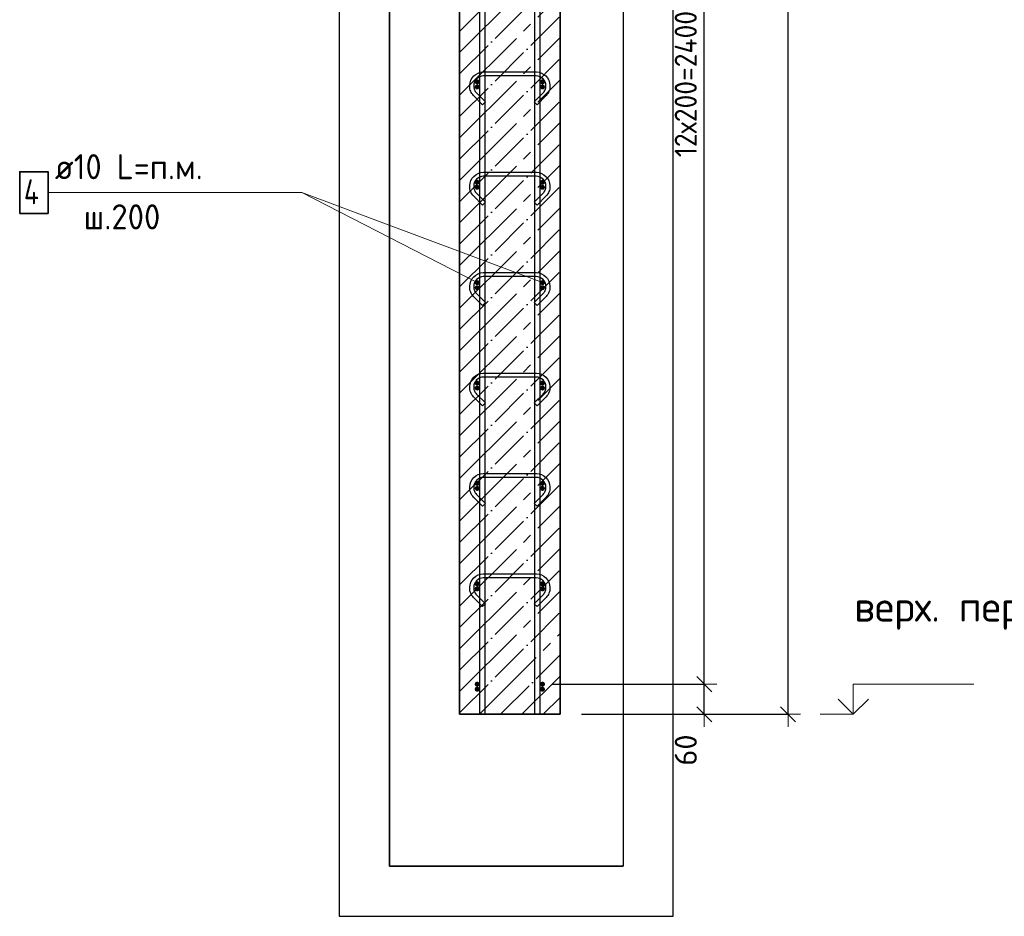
# Model space of a CAD drawing. Header units: millimetres. Extents: x 2792 to 69837, y -2757 to 29968.
# Tile 5 of 77: x 3018 to 4980, y 6390 to 8177. Entities that reach past the tile are written whole.
import ezdxf

# ---------------------------------------------------------------- set-up
doc = ezdxf.new("R2010")
doc.units = ezdxf.units.MM
doc.header["$PDMODE"] = 65
doc.linetypes.add('______11', pattern=[100, 80, -10, 0, -10])
doc.linetypes.add('______5', pattern=[220, 160, -20, 20, -20])
for name, color, linetype, lineweight in [('Standard', 7, 'Continuous', 25), ('Арм.стержн. Арматура края', 96, 'Continuous', 35), ('Арм.стержн. вертикальными 1', 22, 'Continuous', 35), ('Арм.стержн.горизонт. 1', 180, 'Continuous', 35), ('Высотная отметки_ общее', 7, 'Continuous', 13), ('Размерная линия_ общее', 7, 'Continuous', 13)]:
    doc.layers.add(name, color=color, linetype=linetype, lineweight=lineweight)
doc.layers.add('Арм.стержн.Стяжки', color=7, linetype='Continuous', lineweight=35, true_color=0x501e0f)
doc.styles.add('ISOCPEUR', font='ISOCPEUR')
doc.dimstyles.new('DIMSTYLE_3', dxfattribs={"dimtxt": 44, "dimasz": 50, "dimexe": 0, "dimexo": 0, "dimgap": 22, "dimtad": 2, "dimdec": 0, "dimrnd": 5, "dimzin": 12, "dimdsep": 46, "dimtxsty": 'ISOCPEUR', "dimblk1": 'ALL_ML_STRICH', "dimblk2": 'ALL_ML_STRICH', "dimsah": 1, "dimcen": 0, "dimclrd": 7, "dimclre": 256, "dimclrt": 7, "dimadec": 0, "dimazin": 0, "dimtfac": 1, "dimtdec": 0, "dimtix": 1, "dimtmove": 2, "dimatfit": 3, "dimfxl": 0, "dimtzin": 0, "dimlwd": 0, "dimlwe": -3, "dimarcsym": 0})
doc.dimstyles.new('DIMSTYLE_8', dxfattribs={"dimtxt": 44, "dimasz": 50, "dimexe": 0, "dimexo": 0, "dimgap": 22, "dimtad": 2, "dimdec": 0, "dimrnd": 5, "dimzin": 12, "dimdsep": 46, "dimtxsty": 'ISOCPEUR', "dimblk1": 'ALL_ML_STRICH', "dimblk2": 'ALL_ML_STRICH', "dimsah": 1, "dimcen": 0, "dimclrd": 7, "dimclre": 256, "dimclrt": 7, "dimadec": 0, "dimazin": 0, "dimtfac": 1, "dimtdec": 0, "dimtix": 1, "dimtmove": 2, "dimatfit": 3, "dimfxl": 0, "dimtvp": 1.2, "dimtzin": 0, "dimlwd": 0, "dimlwe": -3, "dimarcsym": 0})

# ---------------------------------------------------------------- blocks, each defined once
blk = doc.blocks.new('COMPLEX_ELEVATIONDIM_6')
at = {"layer": 'Высотная отметки_ общее', "color": 7, "linetype": 'Continuous', "lineweight": 13, "transparency": 33554687}
for p, q in [((4678.8, 6792.6), (4678.8, 6852.6)), ((4678.8, 6852.6), (4918.8, 6852.6)), ((4678.8, 6792.6), (4648.8, 6822.6)), ((4678.8, 6792.6), (4708.8, 6822.6)), ((4678.8, 6792.6), (4612.7, 6792.6)), ((4678.8, 6792.6), (4678.8, 6792.6)), ((4678.8, 6792.6), (4678.8, 6792.6)), ((4678.8, 6792.6), (4678.8, 6792.6)), ((4678.8, 6792.6), (4678.8, 6792.6))]:
    blk.add_line(p, q, dxfattribs=at)
at = {"layer": 'Высотная отметки_ общее', "color": 7, "linetype": 'Continuous', "lineweight": 13, "transparency": 33554687, "insert": (4680.6, 6961), "char_height": 60, "width": 520.897, "attachment_point": 7, "style": 'ISOCPEUR'}
blk.add_mtext('\\W0.98;верх. перекр.', dxfattribs=at)
blk = doc.blocks.new('ALL_ML_STRICH')
at = {"color": 0, "linetype": 'ByBlock', "lineweight": -2}
for p, q in [((0, -0.5), (0, 0.5)), ((-1, 0), (0.5, 0)), ((-0.3, -0.3), (0.3, 0.3))]:
    blk.add_line(p, q, dxfattribs=at)
blk = doc.blocks.new('*D157')
at = {"layer": 'DEFPOINTS', "color": 7, "linetype": 'Continuous', "lineweight": 13, "transparency": 33554687}
for p in [(4190.9, 9912.6), (4219.5, 6792.6), (4548.8, 6792.6)]:
    blk.add_point(p, dxfattribs=at)
at = {"layer": 'Размерная линия_ общее', "color": 253, "linetype": 'Continuous', "lineweight": -2, "true_color": 0xa0a0a0, "transparency": 33554687}
for p, q in [((4210.9, 9912.6), (4548.8, 9912.6)), ((4239.5, 6792.6), (4548.8, 6792.6))]:
    blk.add_line(p, q, dxfattribs=at)
at = {"layer": 'Размерная линия_ общее', "color": 7, "linetype": 'Continuous', "lineweight": -2, "transparency": 33554687}
blk.add_line((4548.8, 6792.6), (4548.8, 9912.6), dxfattribs=at)
at = {"layer": 'Размерная линия_ общее', "color": 7, "linetype": 'Continuous', "lineweight": 13, "transparency": 33554687, "xscale": 50, "yscale": 50, "zscale": 50}
for p, rotation in [((4548.8, 9912.6), 90), ((4548.8, 6792.6), 270)]:
    blk.add_blockref('ALL_ML_STRICH', p, dxfattribs=dict(at, rotation=rotation))
at = {"layer": 'Размерная линия_ общее', "color": 7, "linetype": 'Continuous', "lineweight": 13, "transparency": 33554687, "insert": (4511.8, 8359.2), "char_height": 44, "width": 176, "attachment_point": 5, "rotation": 90, "style": 'ISOCPEUR'}
blk.add_mtext('\\A1;{3120}', dxfattribs=at)
blk = doc.blocks.new('*D159')
at = {"layer": 'DEFPOINTS', "color": 7, "linetype": 'Continuous', "lineweight": 13, "transparency": 33554687}
for p in [(4059.7, 6852.6), (4117.5, 6792.6), (4382.1, 6792.6)]:
    blk.add_point(p, dxfattribs=at)
at = {"layer": 'Размерная линия_ общее', "color": 253, "linetype": 'Continuous', "lineweight": -2, "true_color": 0xa0a0a0, "transparency": 33554687}
for p, q in [((4079.7, 6852.6), (4382.1, 6852.6)), ((4137.5, 6792.6), (4382.1, 6792.6))]:
    blk.add_line(p, q, dxfattribs=at)
at = {"layer": 'Размерная линия_ общее', "color": 7, "linetype": 'Continuous', "lineweight": -2, "transparency": 33554687}
blk.add_line((4382.1, 6792.6), (4382.1, 6852.6), dxfattribs=at)
at = {"layer": 'Размерная линия_ общее', "color": 7, "linetype": 'Continuous', "lineweight": 13, "transparency": 33554687, "xscale": 50, "yscale": 50, "zscale": 50}
for p, rotation in [((4382.1, 6852.6), 90), ((4382.1, 6792.6), 270)]:
    blk.add_blockref('ALL_ML_STRICH', p, dxfattribs=dict(at, rotation=rotation))
at = {"layer": 'Размерная линия_ общее', "color": 7, "linetype": 'Continuous', "lineweight": 13, "transparency": 33554687, "insert": (4345.2, 6721.3), "char_height": 44, "width": 88, "attachment_point": 5, "rotation": 90, "style": 'ISOCPEUR'}
blk.add_mtext('\\A1;{60}', dxfattribs=at)
blk = doc.blocks.new('*D160')
at = {"layer": 'DEFPOINTS', "color": 7, "linetype": 'Continuous', "lineweight": 13, "transparency": 33554687}
for p in [(4059.7, 9252.6), (4059.7, 6852.6), (4382.1, 6852.6)]:
    blk.add_point(p, dxfattribs=at)
at = {"layer": 'Размерная линия_ общее', "color": 253, "linetype": 'Continuous', "lineweight": -2, "true_color": 0xa0a0a0, "transparency": 33554687}
for p, q in [((4079.7, 9252.6), (4382.1, 9252.6)), ((4079.7, 6852.6), (4382.1, 6852.6))]:
    blk.add_line(p, q, dxfattribs=at)
at = {"layer": 'Размерная линия_ общее', "color": 7, "linetype": 'Continuous', "lineweight": -2, "transparency": 33554687}
blk.add_line((4382.1, 6852.6), (4382.1, 9252.6), dxfattribs=at)
at = {"layer": 'Размерная линия_ общее', "color": 7, "linetype": 'Continuous', "lineweight": 13, "transparency": 33554687, "xscale": 50, "yscale": 50, "zscale": 50}
for p, rotation in [((4382.1, 9252.6), 90), ((4382.1, 6852.6), 270)]:
    blk.add_blockref('ALL_ML_STRICH', p, dxfattribs=dict(at, rotation=rotation))
at = {"layer": 'Размерная линия_ общее', "color": 7, "linetype": 'Continuous', "lineweight": 13, "transparency": 33554687, "insert": (4323.1, 7902.6), "char_height": 44, "width": 2.2, "attachment_point": 1, "rotation": 90, "line_spacing_factor": 0.60241, "style": 'ISOCPEUR'}
blk.add_mtext('\\W0.91;12х200=2400', dxfattribs=at)

msp = doc.modelspace()

# ---------------------------------------------------------------- hatches: boundary and pattern name
at = {"layer": 'Арм.стержн. Арматура края', "linetype": 'Continuous', "lineweight": 50, "transparency": 33554687}
for points in [[(3934.7, 8042.6), (3934.3, 8044.5), (3933.2, 8046.1), (3931.6, 8047.2), (3929.7, 8047.6), (3927.8, 8047.2), (3926.1, 8046.1), (3925.1, 8044.5), (3924.7, 8042.6), (3925.1, 8040.7), (3926.1, 8039.1), (3927.8, 8038), (3929.7, 8037.6), (3931.6, 8038), (3933.2, 8039.1), (3934.3, 8040.7)], [(4064.7, 8042.6), (4064.3, 8044.5), (4063.2, 8046.1), (4061.6, 8047.2), (4059.7, 8047.6), (4057.8, 8047.2), (4056.1, 8046.1), (4055.1, 8044.5), (4054.7, 8042.6), (4055.1, 8040.7), (4056.1, 8039.1), (4057.8, 8038), (4059.7, 8037.6), (4061.6, 8038), (4063.2, 8039.1), (4064.3, 8040.7)], [(3934.7, 7842.6), (3934.3, 7844.5), (3933.2, 7846.1), (3931.6, 7847.2), (3929.7, 7847.6), (3927.8, 7847.2), (3926.1, 7846.1), (3925.1, 7844.5), (3924.7, 7842.6), (3925.1, 7840.7), (3926.1, 7839.1), (3927.8, 7838), (3929.7, 7837.6), (3931.6, 7838), (3933.2, 7839.1), (3934.3, 7840.7)], [(4064.7, 7842.6), (4064.3, 7844.5), (4063.2, 7846.1), (4061.6, 7847.2), (4059.7, 7847.6), (4057.8, 7847.2), (4056.1, 7846.1), (4055.1, 7844.5), (4054.7, 7842.6), (4055.1, 7840.7), (4056.1, 7839.1), (4057.8, 7838), (4059.7, 7837.6), (4061.6, 7838), (4063.2, 7839.1), (4064.3, 7840.7)], [(3934.7, 7642.6), (3934.3, 7644.5), (3933.2, 7646.1), (3931.6, 7647.2), (3929.7, 7647.6), (3927.8, 7647.2), (3926.1, 7646.1), (3925.1, 7644.5), (3924.7, 7642.6), (3925.1, 7640.7), (3926.1, 7639.1), (3927.8, 7638), (3929.7, 7637.6), (3931.6, 7638), (3933.2, 7639.1), (3934.3, 7640.7)], [(4064.7, 7642.6), (4064.3, 7644.5), (4063.2, 7646.1), (4061.6, 7647.2), (4059.7, 7647.6), (4057.8, 7647.2), (4056.1, 7646.1), (4055.1, 7644.5), (4054.7, 7642.6), (4055.1, 7640.7), (4056.1, 7639.1), (4057.8, 7638), (4059.7, 7637.6), (4061.6, 7638), (4063.2, 7639.1), (4064.3, 7640.7)], [(3934.7, 7442.6), (3934.3, 7444.5), (3933.2, 7446.1), (3931.6, 7447.2), (3929.7, 7447.6), (3927.8, 7447.2), (3926.1, 7446.1), (3925.1, 7444.5), (3924.7, 7442.6), (3925.1, 7440.7), (3926.1, 7439.1), (3927.8, 7438), (3929.7, 7437.6), (3931.6, 7438), (3933.2, 7439.1), (3934.3, 7440.7)], [(4064.7, 7442.6), (4064.3, 7444.5), (4063.2, 7446.1), (4061.6, 7447.2), (4059.7, 7447.6), (4057.8, 7447.2), (4056.1, 7446.1), (4055.1, 7444.5), (4054.7, 7442.6), (4055.1, 7440.7), (4056.1, 7439.1), (4057.8, 7438), (4059.7, 7437.6), (4061.6, 7438), (4063.2, 7439.1), (4064.3, 7440.7)], [(3934.7, 7242.6), (3934.3, 7244.5), (3933.2, 7246.1), (3931.6, 7247.2), (3929.7, 7247.6), (3927.8, 7247.2), (3926.1, 7246.1), (3925.1, 7244.5), (3924.7, 7242.6), (3925.1, 7240.7), (3926.1, 7239.1), (3927.8, 7238), (3929.7, 7237.6), (3931.6, 7238), (3933.2, 7239.1), (3934.3, 7240.7)], [(4064.7, 7242.6), (4064.3, 7244.5), (4063.2, 7246.1), (4061.6, 7247.2), (4059.7, 7247.6), (4057.8, 7247.2), (4056.1, 7246.1), (4055.1, 7244.5), (4054.7, 7242.6), (4055.1, 7240.7), (4056.1, 7239.1), (4057.8, 7238), (4059.7, 7237.6), (4061.6, 7238), (4063.2, 7239.1), (4064.3, 7240.7)], [(3934.7, 7042.6), (3934.3, 7044.5), (3933.2, 7046.1), (3931.6, 7047.2), (3929.7, 7047.6), (3927.8, 7047.2), (3926.1, 7046.1), (3925.1, 7044.5), (3924.7, 7042.6), (3925.1, 7040.7), (3926.1, 7039.1), (3927.8, 7038), (3929.7, 7037.6), (3931.6, 7038), (3933.2, 7039.1), (3934.3, 7040.7)], [(4064.7, 7042.6), (4064.3, 7044.5), (4063.2, 7046.1), (4061.6, 7047.2), (4059.7, 7047.6), (4057.8, 7047.2), (4056.1, 7046.1), (4055.1, 7044.5), (4054.7, 7042.6), (4055.1, 7040.7), (4056.1, 7039.1), (4057.8, 7038), (4059.7, 7037.6), (4061.6, 7038), (4063.2, 7039.1), (4064.3, 7040.7)], [(3934.7, 6842.6), (3934.3, 6844.5), (3933.2, 6846.1), (3931.6, 6847.2), (3929.7, 6847.6), (3927.8, 6847.2), (3926.1, 6846.1), (3925.1, 6844.5), (3924.7, 6842.6), (3925.1, 6840.7), (3926.1, 6839.1), (3927.8, 6838), (3929.7, 6837.6), (3931.6, 6838), (3933.2, 6839.1), (3934.3, 6840.7)], [(4064.7, 6842.6), (4064.3, 6844.5), (4063.2, 6846.1), (4061.6, 6847.2), (4059.7, 6847.6), (4057.8, 6847.2), (4056.1, 6846.1), (4055.1, 6844.5), (4054.7, 6842.6), (4055.1, 6840.7), (4056.1, 6839.1), (4057.8, 6838), (4059.7, 6837.6), (4061.6, 6838), (4063.2, 6839.1), (4064.3, 6840.7)]]:
    msp.add_hatch(color=4, dxfattribs=at).paths.add_polyline_path(points)
at = {"layer": 'Арм.стержн.горизонт. 1', "linetype": 'Continuous', "lineweight": 50, "transparency": 33554687}
for points in [[(3934.7, 8052.6), (3934.3, 8054.5), (3933.2, 8056.1), (3931.6, 8057.2), (3929.7, 8057.6), (3927.8, 8057.2), (3926.1, 8056.1), (3925.1, 8054.5), (3924.7, 8052.6), (3925.1, 8050.7), (3926.1, 8049.1), (3927.8, 8048), (3929.7, 8047.6), (3931.6, 8048), (3933.2, 8049.1), (3934.3, 8050.7)], [(4064.7, 8052.6), (4064.3, 8054.5), (4063.2, 8056.1), (4061.6, 8057.2), (4059.7, 8057.6), (4057.8, 8057.2), (4056.1, 8056.1), (4055.1, 8054.5), (4054.7, 8052.6), (4055.1, 8050.7), (4056.1, 8049.1), (4057.8, 8048), (4059.7, 8047.6), (4061.6, 8048), (4063.2, 8049.1), (4064.3, 8050.7)], [(3934.7, 7852.6), (3934.3, 7854.5), (3933.2, 7856.1), (3931.6, 7857.2), (3929.7, 7857.6), (3927.8, 7857.2), (3926.1, 7856.1), (3925.1, 7854.5), (3924.7, 7852.6), (3925.1, 7850.7), (3926.1, 7849.1), (3927.8, 7848), (3929.7, 7847.6), (3931.6, 7848), (3933.2, 7849.1), (3934.3, 7850.7)], [(4064.7, 7852.6), (4064.3, 7854.5), (4063.2, 7856.1), (4061.6, 7857.2), (4059.7, 7857.6), (4057.8, 7857.2), (4056.1, 7856.1), (4055.1, 7854.5), (4054.7, 7852.6), (4055.1, 7850.7), (4056.1, 7849.1), (4057.8, 7848), (4059.7, 7847.6), (4061.6, 7848), (4063.2, 7849.1), (4064.3, 7850.7)], [(3934.7, 7652.6), (3934.3, 7654.5), (3933.2, 7656.1), (3931.6, 7657.2), (3929.7, 7657.6), (3927.8, 7657.2), (3926.1, 7656.1), (3925.1, 7654.5), (3924.7, 7652.6), (3925.1, 7650.7), (3926.1, 7649.1), (3927.8, 7648), (3929.7, 7647.6), (3931.6, 7648), (3933.2, 7649.1), (3934.3, 7650.7)], [(4064.7, 7652.6), (4064.3, 7654.5), (4063.2, 7656.1), (4061.6, 7657.2), (4059.7, 7657.6), (4057.8, 7657.2), (4056.1, 7656.1), (4055.1, 7654.5), (4054.7, 7652.6), (4055.1, 7650.7), (4056.1, 7649.1), (4057.8, 7648), (4059.7, 7647.6), (4061.6, 7648), (4063.2, 7649.1), (4064.3, 7650.7)], [(3934.7, 7452.6), (3934.3, 7454.5), (3933.2, 7456.1), (3931.6, 7457.2), (3929.7, 7457.6), (3927.8, 7457.2), (3926.1, 7456.1), (3925.1, 7454.5), (3924.7, 7452.6), (3925.1, 7450.7), (3926.1, 7449.1), (3927.8, 7448), (3929.7, 7447.6), (3931.6, 7448), (3933.2, 7449.1), (3934.3, 7450.7)], [(4064.7, 7452.6), (4064.3, 7454.5), (4063.2, 7456.1), (4061.6, 7457.2), (4059.7, 7457.6), (4057.8, 7457.2), (4056.1, 7456.1), (4055.1, 7454.5), (4054.7, 7452.6), (4055.1, 7450.7), (4056.1, 7449.1), (4057.8, 7448), (4059.7, 7447.6), (4061.6, 7448), (4063.2, 7449.1), (4064.3, 7450.7)], [(3934.7, 7252.6), (3934.3, 7254.5), (3933.2, 7256.1), (3931.6, 7257.2), (3929.7, 7257.6), (3927.8, 7257.2), (3926.1, 7256.1), (3925.1, 7254.5), (3924.7, 7252.6), (3925.1, 7250.7), (3926.1, 7249.1), (3927.8, 7248), (3929.7, 7247.6), (3931.6, 7248), (3933.2, 7249.1), (3934.3, 7250.7)], [(4064.7, 7252.6), (4064.3, 7254.5), (4063.2, 7256.1), (4061.6, 7257.2), (4059.7, 7257.6), (4057.8, 7257.2), (4056.1, 7256.1), (4055.1, 7254.5), (4054.7, 7252.6), (4055.1, 7250.7), (4056.1, 7249.1), (4057.8, 7248), (4059.7, 7247.6), (4061.6, 7248), (4063.2, 7249.1), (4064.3, 7250.7)], [(3934.7, 7052.6), (3934.3, 7054.5), (3933.2, 7056.1), (3931.6, 7057.2), (3929.7, 7057.6), (3927.8, 7057.2), (3926.1, 7056.1), (3925.1, 7054.5), (3924.7, 7052.6), (3925.1, 7050.7), (3926.1, 7049.1), (3927.8, 7048), (3929.7, 7047.6), (3931.6, 7048), (3933.2, 7049.1), (3934.3, 7050.7)], [(4064.7, 7052.6), (4064.3, 7054.5), (4063.2, 7056.1), (4061.6, 7057.2), (4059.7, 7057.6), (4057.8, 7057.2), (4056.1, 7056.1), (4055.1, 7054.5), (4054.7, 7052.6), (4055.1, 7050.7), (4056.1, 7049.1), (4057.8, 7048), (4059.7, 7047.6), (4061.6, 7048), (4063.2, 7049.1), (4064.3, 7050.7)], [(3934.7, 6852.6), (3934.3, 6854.5), (3933.2, 6856.1), (3931.6, 6857.2), (3929.7, 6857.6), (3927.8, 6857.2), (3926.1, 6856.1), (3925.1, 6854.5), (3924.7, 6852.6), (3925.1, 6850.7), (3926.1, 6849.1), (3927.8, 6848), (3929.7, 6847.6), (3931.6, 6848), (3933.2, 6849.1), (3934.3, 6850.7)], [(4064.7, 6852.6), (4064.3, 6854.5), (4063.2, 6856.1), (4061.6, 6857.2), (4059.7, 6857.6), (4057.8, 6857.2), (4056.1, 6856.1), (4055.1, 6854.5), (4054.7, 6852.6), (4055.1, 6850.7), (4056.1, 6849.1), (4057.8, 6848), (4059.7, 6847.6), (4061.6, 6848), (4063.2, 6849.1), (4064.3, 6850.7)]]:
    msp.add_hatch(color=4, dxfattribs=at).paths.add_polyline_path(points)

# ---------------------------------------------------------------- linework, layer by layer
at = {"color": 52, "linetype": 'Continuous', "lineweight": -3, "transparency": 33554687}
for p, q in [((3754.8, 11222.3), (3754.8, 6490.1)), ((3754.8, 6490.1), (3754.8, 11222.3)), ((4220.3, 11222.3), (4220.3, 6490.1)), ((4220.3, 11222.3), (4220.3, 6490.1)), ((4220.3, 6490.1), (3754.8, 6490.1)), ((3754.8, 6490.1), (4220.3, 6490.1))]:
    msp.add_line(p, q, dxfattribs=at)
at = {"layer": 'Standard', "color": 7, "linetype": 'Continuous', "lineweight": 35, "transparency": 33554687}
for p, q in [((3894.7, 9912.6), (3894.7, 6792.6)), ((4094.7, 6792.6), (4094.7, 9912.6)), ((3894.7, 6792.6), (4094.7, 6792.6))]:
    msp.add_line(p, q, dxfattribs=at)
at = {"layer": 'Standard', "color": 253, "linetype": '______11', "lineweight": -3, "true_color": 0xababab, "transparency": 33554687}
for p, q in [((3894.7, 8153.3), (4094.7, 8353.3)), ((3894.7, 8068.5), (4094.7, 8268.5)), ((3894.7, 7983.6), (4094.7, 8183.6)), ((3894.7, 7898.8), (4094.7, 8098.8)), ((3894.7, 7813.9), (4094.7, 8013.9)), ((3894.7, 7729.1), (4094.7, 7929.1)), ((3894.7, 7644.2), (4094.7, 7844.2)), ((3894.7, 7559.4), (4094.7, 7759.4)), ((3894.7, 7474.5), (4094.7, 7674.5)), ((3894.7, 7389.7), (4094.7, 7589.7)), ((3894.7, 7304.8), (4094.7, 7504.8)), ((3894.7, 7220), (4094.7, 7420)), ((3894.7, 7135.1), (4094.7, 7335.1)), ((3894.7, 7050.3), (4094.7, 7250.3)), ((3894.7, 6965.4), (4094.7, 7165.4)), ((3894.7, 6880.6), (4094.7, 7080.6)), ((3894.7, 6795.7), (4094.7, 6995.7)), ((3976.4, 6792.6), (4094.7, 6910.8)), ((4061.3, 6792.6), (4094.7, 6826))]:
    msp.add_line(p, q, dxfattribs=at)
at = {"layer": 'Standard', "color": 253, "linetype": '______5', "lineweight": -3, "true_color": 0xababab, "transparency": 33554687}
for p, q in [((3894.7, 8110.9), (4094.7, 8310.9)), ((3894.7, 8026.1), (4094.7, 8226.1)), ((3894.7, 7941.2), (4094.7, 8141.2)), ((3894.7, 7856.4), (4094.7, 8056.4)), ((3894.7, 7771.5), (4094.7, 7971.5)), ((3894.7, 7686.7), (4094.7, 7886.7)), ((3894.7, 7601.8), (4094.7, 7801.8)), ((3894.7, 7516.9), (4094.7, 7716.9)), ((3894.7, 7432.1), (4094.7, 7632.1)), ((3894.7, 7347.2), (4094.7, 7547.2)), ((3894.7, 7262.4), (4094.7, 7462.4)), ((3894.7, 7177.5), (4094.7, 7377.5)), ((3894.7, 7092.7), (4094.7, 7292.7)), ((3894.7, 7007.8), (4094.7, 7207.8)), ((3894.7, 6923), (4094.7, 7123)), ((3894.7, 6838.1), (4094.7, 7038.1)), ((3934, 6792.6), (4094.7, 6953.3)), ((4018.9, 6792.6), (4094.7, 6868.4))]:
    msp.add_line(p, q, dxfattribs=at)
at = {"layer": 'Standard', "color": 7, "linetype": 'Continuous', "lineweight": 13, "transparency": 33554687}
msp.add_line((4059.7, 7652.6), (3580.1, 7832.1), dxfattribs=at)
at = {"layer": 'Standard', "color": 7, "linetype": 'Continuous', "lineweight": 25, "transparency": 33554687}
msp.add_lwpolyline([(3654.8, 6390.1), (4320.3, 6390.1), (4320.3, 11322.3), (3654.8, 11322.3), (3654.8, 6390.1)], dxfattribs=at)
at = {"layer": 'Арм.стержн. вертикальными 1', "color": 4, "linetype": 'Continuous', "lineweight": 25, "transparency": 33554687}
for points in [[(3934.7, 6792.6), (3934.7, 10922.6), (3944.7, 10922.6), (3944.7, 6792.6), (3934.7, 6792.6)], [(3934.7, 6792.6), (3934.7, 10922.6), (3944.7, 10922.6), (3944.7, 6792.6), (3934.7, 6792.6)], [(4044.7, 6792.6), (4044.7, 10922.6), (4054.7, 10922.6), (4054.7, 6792.6), (4044.7, 6792.6)], [(4044.7, 6792.6), (4044.7, 10922.6), (4054.7, 10922.6), (4054.7, 6792.6), (4044.7, 6792.6)]]:
    msp.add_lwpolyline(points, dxfattribs=at)
at = {"layer": 'Арм.стержн.горизонт. 1', "color": 7, "linetype": 'Continuous', "lineweight": 13, "transparency": 33554687}
for p, q in [((3075.1, 7832.1), (3580.1, 7832.1)), ((3580.1, 7832.1), (3929.7, 7652.6))]:
    msp.add_line(p, q, dxfattribs=at)
at = {"layer": 'Арм.стержн.горизонт. 1', "color": 7, "linetype": 'Continuous', "lineweight": 35, "transparency": 33554687}
msp.add_lwpolyline([(3018.4, 7790.4), (3075.1, 7790.4), (3075.1, 7873.7), (3018.4, 7873.7), (3018.4, 7790.4)], dxfattribs=at)
at = {"layer": 'Арм.стержн.Стяжки', "color": 40, "linetype": 'Continuous', "lineweight": 25, "transparency": 33554687}
for points in [[(4043.2, 8012.9), (4061.1, 8030.7), (4062.3, 8032.2), (4063.4, 8033.7), (4064.4, 8035.3), (4065.2, 8037), (4065.8, 8038.7), (4066.2, 8040.5), (4066.5, 8042.4), (4066.7, 8044.2), (4066.7, 8045.4), (4066.2, 8049), (4065, 8052.7), (4063.1, 8056), (4060.8, 8058.7), (4058.1, 8061), (4054.7, 8062.9), (4051.1, 8064.1), (4047.4, 8064.6), (3941.9, 8064.6), (3938.3, 8064.1), (3934.6, 8062.9), (3931.3, 8061), (3928.5, 8058.7), (3926.3, 8056), (3924.4, 8052.7), (3923.2, 8049), (3922.7, 8045.4), (3922.7, 8044.2), (3922.8, 8042.4), (3923.1, 8040.5), (3923.6, 8038.7), (3924.2, 8037), (3925, 8035.3), (3925.9, 8033.7), (3927, 8032.2), (3928.3, 8030.7), (3946.1, 8012.9), (3940.5, 8007.2), (3922.4, 8025.3), (3920.8, 8027.2), (3919.2, 8029.3), (3917.9, 8031.6), (3916.8, 8033.9), (3915.9, 8036.3), (3915.3, 8038.9), (3914.9, 8041.4), (3914.7, 8043.9), (3914.7, 8045.9), (3915.4, 8050.8), (3917, 8055.9), (3919.7, 8060.6), (3922.9, 8064.4), (3926.7, 8067.6), (3931.4, 8070.3), (3936.5, 8071.9), (3941.4, 8072.6), (4048, 8072.6), (4052.9, 8071.9), (4058, 8070.3), (4062.6, 8067.6), (4066.5, 8064.4), (4069.7, 8060.6), (4072.3, 8055.9), (4074, 8050.8), (4074.7, 8045.9), (4074.7, 8043.9), (4074.5, 8041.4), (4074.1, 8038.9), (4073.4, 8036.3), (4072.6, 8033.9), (4071.5, 8031.6), (4070.1, 8029.3), (4068.6, 8027.2), (4066.9, 8025.3), (4048.9, 8007.2), (4043.2, 8012.9)], [(4043.2, 7812.9), (4061.1, 7830.7), (4062.3, 7832.2), (4063.4, 7833.7), (4064.4, 7835.3), (4065.2, 7837), (4065.8, 7838.7), (4066.2, 7840.5), (4066.5, 7842.4), (4066.7, 7844.2), (4066.7, 7845.4), (4066.2, 7849), (4065, 7852.7), (4063.1, 7856), (4060.8, 7858.7), (4058.1, 7861), (4054.7, 7862.9), (4051.1, 7864.1), (4047.4, 7864.6), (3941.9, 7864.6), (3938.3, 7864.1), (3934.6, 7862.9), (3931.3, 7861), (3928.5, 7858.7), (3926.3, 7856), (3924.4, 7852.7), (3923.2, 7849), (3922.7, 7845.4), (3922.7, 7844.2), (3922.8, 7842.4), (3923.1, 7840.5), (3923.6, 7838.7), (3924.2, 7837), (3925, 7835.3), (3925.9, 7833.7), (3927, 7832.2), (3928.3, 7830.7), (3946.1, 7812.9), (3940.5, 7807.2), (3922.4, 7825.3), (3920.8, 7827.2), (3919.2, 7829.3), (3917.9, 7831.6), (3916.8, 7833.9), (3915.9, 7836.3), (3915.3, 7838.9), (3914.9, 7841.4), (3914.7, 7843.9), (3914.7, 7845.9), (3915.4, 7850.8), (3917, 7855.9), (3919.7, 7860.6), (3922.9, 7864.4), (3926.7, 7867.6), (3931.4, 7870.3), (3936.5, 7871.9), (3941.4, 7872.6), (4048, 7872.6), (4052.9, 7871.9), (4058, 7870.3), (4062.6, 7867.6), (4066.5, 7864.4), (4069.7, 7860.6), (4072.3, 7855.9), (4074, 7850.8), (4074.7, 7845.9), (4074.7, 7843.9), (4074.5, 7841.4), (4074.1, 7838.9), (4073.4, 7836.3), (4072.6, 7833.9), (4071.5, 7831.6), (4070.1, 7829.3), (4068.6, 7827.2), (4066.9, 7825.3), (4048.9, 7807.2), (4043.2, 7812.9)], [(4043.2, 7612.9), (4061.1, 7630.7), (4062.3, 7632.2), (4063.4, 7633.7), (4064.4, 7635.3), (4065.2, 7637), (4065.8, 7638.7), (4066.2, 7640.5), (4066.5, 7642.4), (4066.7, 7644.2), (4066.7, 7645.4), (4066.2, 7649), (4065, 7652.7), (4063.1, 7656), (4060.8, 7658.7), (4058.1, 7661), (4054.7, 7662.9), (4051.1, 7664.1), (4047.4, 7664.6), (3941.9, 7664.6), (3938.3, 7664.1), (3934.6, 7662.9), (3931.3, 7661), (3928.5, 7658.7), (3926.3, 7656), (3924.4, 7652.7), (3923.2, 7649), (3922.7, 7645.4), (3922.7, 7644.2), (3922.8, 7642.4), (3923.1, 7640.5), (3923.6, 7638.7), (3924.2, 7637), (3925, 7635.3), (3925.9, 7633.7), (3927, 7632.2), (3928.3, 7630.7), (3946.1, 7612.9), (3940.5, 7607.2), (3922.4, 7625.3), (3920.8, 7627.2), (3919.2, 7629.3), (3917.9, 7631.6), (3916.8, 7633.9), (3915.9, 7636.3), (3915.3, 7638.9), (3914.9, 7641.4), (3914.7, 7643.9), (3914.7, 7645.9), (3915.4, 7650.8), (3917, 7655.9), (3919.7, 7660.6), (3922.9, 7664.4), (3926.7, 7667.6), (3931.4, 7670.3), (3936.5, 7671.9), (3941.4, 7672.6), (4048, 7672.6), (4052.9, 7671.9), (4058, 7670.3), (4062.6, 7667.6), (4066.5, 7664.4), (4069.7, 7660.6), (4072.3, 7655.9), (4074, 7650.8), (4074.7, 7645.9), (4074.7, 7643.9), (4074.5, 7641.4), (4074.1, 7638.9), (4073.4, 7636.3), (4072.6, 7633.9), (4071.5, 7631.6), (4070.1, 7629.3), (4068.6, 7627.2), (4066.9, 7625.3), (4048.9, 7607.2), (4043.2, 7612.9)], [(4043.2, 7412.9), (4061.1, 7430.7), (4062.3, 7432.2), (4063.4, 7433.7), (4064.4, 7435.3), (4065.2, 7437), (4065.8, 7438.7), (4066.2, 7440.5), (4066.5, 7442.4), (4066.7, 7444.2), (4066.7, 7445.4), (4066.2, 7449), (4065, 7452.7), (4063.1, 7456), (4060.8, 7458.7), (4058.1, 7461), (4054.7, 7462.9), (4051.1, 7464.1), (4047.4, 7464.6), (3941.9, 7464.6), (3938.3, 7464.1), (3934.6, 7462.9), (3931.3, 7461), (3928.5, 7458.7), (3926.3, 7456), (3924.4, 7452.7), (3923.2, 7449), (3922.7, 7445.4), (3922.7, 7444.2), (3922.8, 7442.4), (3923.1, 7440.5), (3923.6, 7438.7), (3924.2, 7437), (3925, 7435.3), (3925.9, 7433.7), (3927, 7432.2), (3928.3, 7430.7), (3946.1, 7412.9), (3940.5, 7407.2), (3922.4, 7425.3), (3920.8, 7427.2), (3919.2, 7429.3), (3917.9, 7431.6), (3916.8, 7433.9), (3915.9, 7436.3), (3915.3, 7438.9), (3914.9, 7441.4), (3914.7, 7443.9), (3914.7, 7445.9), (3915.4, 7450.8), (3917, 7455.9), (3919.7, 7460.6), (3922.9, 7464.4), (3926.7, 7467.6), (3931.4, 7470.3), (3936.5, 7471.9), (3941.4, 7472.6), (4048, 7472.6), (4052.9, 7471.9), (4058, 7470.3), (4062.6, 7467.6), (4066.5, 7464.4), (4069.7, 7460.6), (4072.3, 7455.9), (4074, 7450.8), (4074.7, 7445.9), (4074.7, 7443.9), (4074.5, 7441.4), (4074.1, 7438.9), (4073.4, 7436.3), (4072.6, 7433.9), (4071.5, 7431.6), (4070.1, 7429.3), (4068.6, 7427.2), (4066.9, 7425.3), (4048.9, 7407.2), (4043.2, 7412.9)], [(4043.2, 7212.9), (4061.1, 7230.7), (4062.3, 7232.2), (4063.4, 7233.7), (4064.4, 7235.3), (4065.2, 7237), (4065.8, 7238.7), (4066.2, 7240.5), (4066.5, 7242.4), (4066.7, 7244.2), (4066.7, 7245.4), (4066.2, 7249), (4065, 7252.7), (4063.1, 7256), (4060.8, 7258.7), (4058.1, 7261), (4054.7, 7262.9), (4051.1, 7264.1), (4047.4, 7264.6), (3941.9, 7264.6), (3938.3, 7264.1), (3934.6, 7262.9), (3931.3, 7261), (3928.5, 7258.7), (3926.3, 7256), (3924.4, 7252.7), (3923.2, 7249), (3922.7, 7245.4), (3922.7, 7244.2), (3922.8, 7242.4), (3923.1, 7240.5), (3923.6, 7238.7), (3924.2, 7237), (3925, 7235.3), (3925.9, 7233.7), (3927, 7232.2), (3928.3, 7230.7), (3946.1, 7212.9), (3940.5, 7207.2), (3922.4, 7225.3), (3920.8, 7227.2), (3919.2, 7229.3), (3917.9, 7231.6), (3916.8, 7233.9), (3915.9, 7236.3), (3915.3, 7238.9), (3914.9, 7241.4), (3914.7, 7243.9), (3914.7, 7245.9), (3915.4, 7250.8), (3917, 7255.9), (3919.7, 7260.6), (3922.9, 7264.4), (3926.7, 7267.6), (3931.4, 7270.3), (3936.5, 7271.9), (3941.4, 7272.6), (4048, 7272.6), (4052.9, 7271.9), (4058, 7270.3), (4062.6, 7267.6), (4066.5, 7264.4), (4069.7, 7260.6), (4072.3, 7255.9), (4074, 7250.8), (4074.7, 7245.9), (4074.7, 7243.9), (4074.5, 7241.4), (4074.1, 7238.9), (4073.4, 7236.3), (4072.6, 7233.9), (4071.5, 7231.6), (4070.1, 7229.3), (4068.6, 7227.2), (4066.9, 7225.3), (4048.9, 7207.2), (4043.2, 7212.9)], [(4043.2, 7012.9), (4061.1, 7030.7), (4062.3, 7032.2), (4063.4, 7033.7), (4064.4, 7035.3), (4065.2, 7037), (4065.8, 7038.7), (4066.2, 7040.5), (4066.5, 7042.4), (4066.7, 7044.2), (4066.7, 7045.4), (4066.2, 7049), (4065, 7052.7), (4063.1, 7056), (4060.8, 7058.7), (4058.1, 7061), (4054.7, 7062.9), (4051.1, 7064.1), (4047.4, 7064.6), (3941.9, 7064.6), (3938.3, 7064.1), (3934.6, 7062.9), (3931.3, 7061), (3928.5, 7058.7), (3926.3, 7056), (3924.4, 7052.7), (3923.2, 7049), (3922.7, 7045.4), (3922.7, 7044.2), (3922.8, 7042.4), (3923.1, 7040.5), (3923.6, 7038.7), (3924.2, 7037), (3925, 7035.3), (3925.9, 7033.7), (3927, 7032.2), (3928.3, 7030.7), (3946.1, 7012.9), (3940.5, 7007.2), (3922.4, 7025.3), (3920.8, 7027.2), (3919.2, 7029.3), (3917.9, 7031.6), (3916.8, 7033.9), (3915.9, 7036.3), (3915.3, 7038.9), (3914.9, 7041.4), (3914.7, 7043.9), (3914.7, 7045.9), (3915.4, 7050.8), (3917, 7055.9), (3919.7, 7060.6), (3922.9, 7064.4), (3926.7, 7067.6), (3931.4, 7070.3), (3936.5, 7071.9), (3941.4, 7072.6), (4048, 7072.6), (4052.9, 7071.9), (4058, 7070.3), (4062.6, 7067.6), (4066.5, 7064.4), (4069.7, 7060.6), (4072.3, 7055.9), (4074, 7050.8), (4074.7, 7045.9), (4074.7, 7043.9), (4074.5, 7041.4), (4074.1, 7038.9), (4073.4, 7036.3), (4072.6, 7033.9), (4071.5, 7031.6), (4070.1, 7029.3), (4068.6, 7027.2), (4066.9, 7025.3), (4048.9, 7007.2), (4043.2, 7012.9)]]:
    msp.add_lwpolyline(points, dxfattribs=at)

# ---------------------------------------------------------------- block references
at = {"layer": 'Высотная отметки_ общее', "color": 7, "linetype": 'Continuous', "lineweight": 13, "transparency": 33554687}
msp.add_blockref('COMPLEX_ELEVATIONDIM_6', (0, 0), dxfattribs=at)

# ---------------------------------------------------------------- texts
at = {"layer": 'Арм.стержн.горизонт. 1', "color": 7, "linetype": 'Continuous', "lineweight": 25, "transparency": 33554687, "char_height": 50, "attachment_point": 7, "style": 'ISOCPEUR'}
for s, insert, width in [('\\W0.94;ø10 L=п.м.', (3088.4, 7858.7), 333.305), ('\\W0.80;4', (3026.7, 7808.7), 59.972), ('\\W0.95;ш.200 ', (3145.9, 7758.7), 218.666)]:
    msp.add_mtext(s, dxfattribs=dict(at, insert=insert, width=width))

# ---------------------------------------------------------------- dimensions: what is measured, and where the dimension line sits
at = {"layer": 'Размерная линия_ общее', "color": 7, "linetype": 'Continuous', "lineweight": 13, "transparency": 33554687}
for base, p1, p2, dimstyle, picture, middle in [((4548.8, 9912.6), (4239.5, 6792.6), (4210.9, 9912.6), 'DIMSTYLE_3', '*D157', (4511.8, 8359.2)), ((4382.1, 6852.6), (4137.5, 6792.6), (4079.7, 6852.6), 'DIMSTYLE_8', '*D159', (4345.2, 6721.3))]:
    dim = msp.add_linear_dim(base=base, p1=p1, p2=p2, angle=90, dimstyle=dimstyle, override={"dimpost": '<>', "dimclrd": 7, "dimclre": 253, "dimclrt": 7, "dimlwd": 0, "dimlwe": 65533}, dxfattribs=at)
    dim.commit()
    dim.dimension.update_dxf_attribs({"geometry": picture, "text_midpoint": middle, "dimtype": 160})
dim = msp.add_linear_dim(base=(4382.1, 9252.6), p1=(4079.7, 6852.6), p2=(4079.7, 9252.6), angle=90, text='\\W0.91;12х200=2400', dimstyle='DIMSTYLE_3', override={"dimpost": '<>', "dimclrd": 7, "dimclre": 253, "dimclrt": 7, "dimlwd": 0, "dimlwe": 65533}, dxfattribs=at)
dim.commit()
dim.dimension.update_dxf_attribs({"geometry": '*D160', "text_midpoint": (4360.1, 8052.6), "dimtype": 160})

doc.saveas('drawing.dxf')
